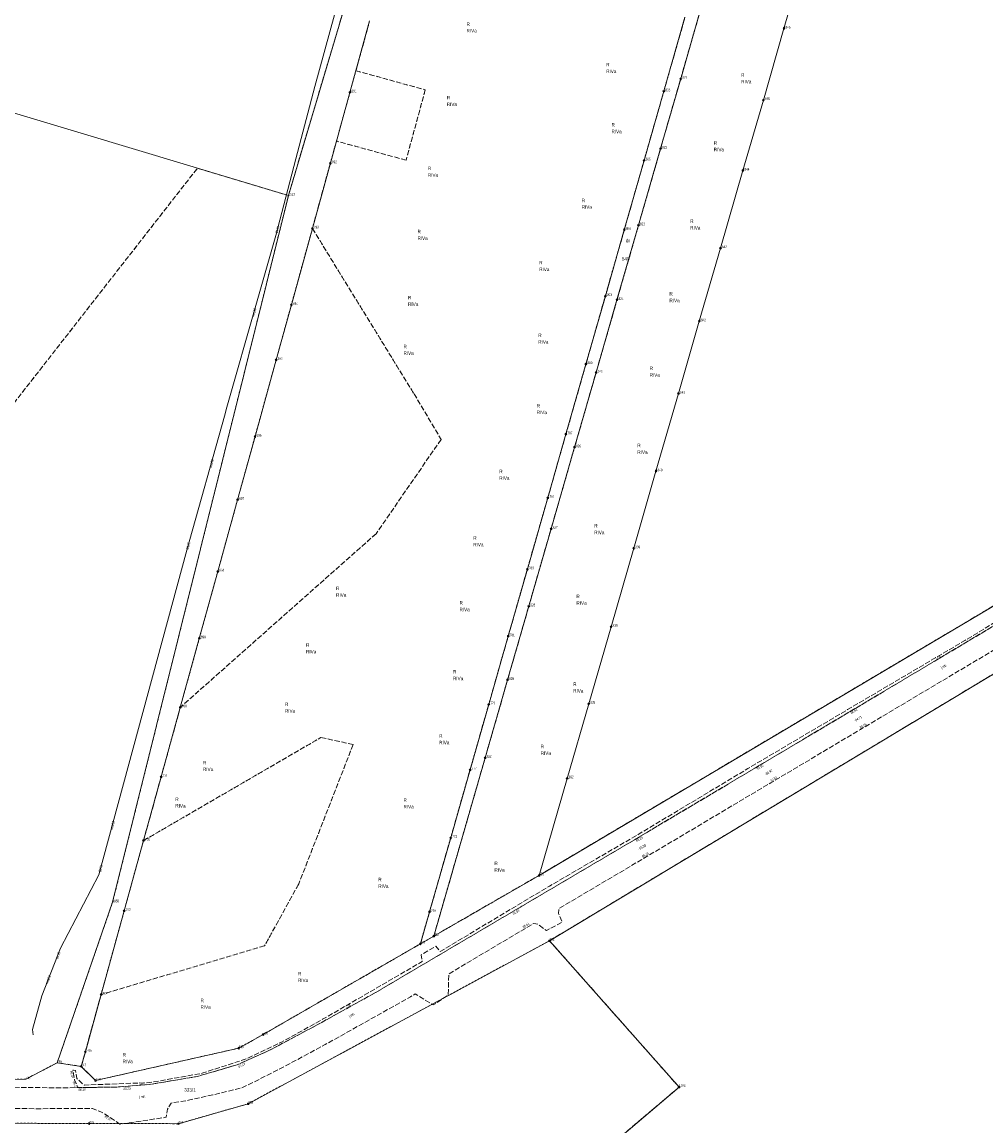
# Model space of a CAD drawing. Header units: metres. Extents: x 6524698 to 6533081, y 5883213 to 5896811.
# Tile 81 of 131: x 6527140 to 6527417, y 5892478 to 5892796. Entities that reach past the tile are written whole.
import ezdxf
from ezdxf.enums import TextEntityAlignment as Align

# ---------------------------------------------------------------- set-up
doc = ezdxf.new("R2010")
doc.units = ezdxf.units.M
for name, pattern in [('mapa zasadnicza$0$1.5_0.5', [2, 1.5, -0.5]), ('mapa zasadnicza$0$219-500', [0]), ('mapa zasadnicza$0$egkk-500', [2, 1.5, -0.5]), ('mapa zasadnicza$0$egug-500', [1, 0.5, -0.5])]:
    doc.linetypes.add(name, pattern=pattern)
for name, color, linetype in [('mapa zasadnicza$0$202-punkt graniczny', 7, 'Continuous'), ('mapa zasadnicza$0$202-punkt graniczny-Atr103', 7, 'Continuous'), ('mapa zasadnicza$0$203-punkt graniczny', 7, 'Continuous'), ('mapa zasadnicza$0$203-punkt graniczny-Atr104', 7, 'Continuous'), ('mapa zasadnicza$0$209-oznaczenie konturu klasyfikacyjnego', 7, 'Continuous'), ('mapa zasadnicza$0$210-oznaczenie konturu użytku gruntowego', 7, 'Continuous'), ('mapa zasadnicza$0$211-numer działki ewidencyjnej', 7, 'Continuous'), ('mapa zasadnicza$0$217-kontur klasyfikacyjny', 7, 'Continuous'), ('mapa zasadnicza$0$218-kontur użytku gruntowego', 7, 'Continuous'), ('mapa zasadnicza$0$219-działka ewidencyjna', 7, 'Continuous'), ('mapa zasadnicza$0$jezdnia', 7, 'Continuous'), ('mapa zasadnicza$0$jezdnia-Atr17', 7, 'Continuous'), ('mapa zasadnicza$0$pikieta sztuczna', 7, 'Continuous'), ('mapa zasadnicza$0$pikieta sztuczna-Atr2', 7, 'Continuous'), ('mapa zasadnicza$0$przewód wodociągowy', 7, 'Continuous'), ('mapa zasadnicza$0$przewód wodociągowy-Atr1', 7, 'Continuous'), ('mapa zasadnicza$0$rzędna', 7, 'Continuous'), ('mapa zasadnicza$0$rzędna-Atr2', 7, 'Continuous')]:
    doc.layers.add(name, color=color, linetype=linetype)
doc.styles.add('mapa zasadnicza$0$STANDARD', font='Working1250', dxfattribs={"width": 0.75})

# ---------------------------------------------------------------- blocks, each defined once
blk = doc.blocks.new('mapa zasadnicza$0$203')
at = {"linetype": 'Continuous', "lineweight": 0}
h = blk.add_hatch(color=0, dxfattribs=at)
edge = h.paths.add_edge_path()
edge.add_arc((0, 0), 0.045, 0, 360)
blk = doc.blocks.new('mapa zasadnicza$0$202')
at = {"color": 0, "linetype": 'Continuous', "lineweight": 0}
blk.add_circle((0, 0), 0.25, dxfattribs=at)
blk = doc.blocks.new('mapa zasadnicza$0$PW01')
at = {"linetype": 'Continuous', "lineweight": 13}
h = blk.add_hatch(color=0, dxfattribs=at)
edge = h.paths.add_edge_path()
edge.add_arc((0, 0), 0.045, 0, 360)

msp = doc.modelspace()

# ---------------------------------------------------------------- linework, layer by layer
at = {"layer": 'mapa zasadnicza$0$217-kontur klasyfikacyjny', "color": 92, "linetype": 'mapa zasadnicza$0$egkk-500', "lineweight": 18, "flags": 128}
for points in [[(6527216.76, 5892745.69), (6527257.47, 5892882.74)], [(6527335.28, 5892799.83), (6527329.36, 5892779.23)], [(6527240.07, 5892795.86), (6527236.13, 5892781.55)], [(6527324.52, 5892775.64), (6527330.58, 5892796.9)], [(6527236.13, 5892781.55), (6527256.06, 5892776.06)], [(6527329.36, 5892779.23), (6527323.58, 5892759.17)], [(6527256.06, 5892776.06), (6527250.54, 5892755.84)], [(6527318.86, 5892755.8), (6527324.52, 5892775.64)], [(6527230.56, 5892761.35), (6527228.8, 5892754.98)], [(6527250.54, 5892755.84), (6527230.56, 5892761.35)], [(6527323.58, 5892759.17), (6527317.25, 5892737.15)], [(6527109.62, 5892649.74), (6527190.64, 5892753.55)], [(6527190.64, 5892753.55), (6527216.76, 5892745.69)], [(6527228.8, 5892754.98), (6527223.64, 5892736.25)], [(6527313.17, 5892735.86), (6527318.86, 5892755.8)], [(6527223.64, 5892736.25), (6527252.81, 5892688.75)], [(6527307.74, 5892716.84), (6527313.17, 5892735.86)], [(6527317.25, 5892737.15), (6527311.07, 5892715.7)], [(6527302.16, 5892697.28), (6527307.74, 5892716.84)], [(6527311.07, 5892715.7), (6527305.08, 5892694.87)], [(6527296.41, 5892677.14), (6527302.16, 5892697.28)], [(6527305.08, 5892694.87), (6527298.9, 5892673.4)], [(6527288.71, 5892550.42), (6527525.56, 5892690.96)], [(6527252.81, 5892688.75), (6527260.59, 5892675.66)], [(6527260.59, 5892675.66), (6527241.94, 5892648.57)], [(6527291.21, 5892658.89), (6527296.41, 5892677.14)], [(6527298.9, 5892673.4), (6527292.16, 5892649.98)], [(6527285.35, 5892638.37), (6527291.21, 5892658.89)], [(6527292.16, 5892649.98), (6527285.75, 5892627.71)], [(6527241.94, 5892648.57), (6527185.72, 5892598.68)], [(6527279.85, 5892619.12), (6527285.35, 5892638.37)], [(6527285.75, 5892627.71), (6527279.67, 5892606.56)], [(6527274.27, 5892599.54), (6527279.85, 5892619.12)], [(6527430.2, 5892614.92), (6527291.7, 5892531.65)], [(6527279.67, 5892606.56), (6527273.23, 5892584.16)], [(6527185.72, 5892598.68), (6527180.23, 5892578.73)], [(6527268.91, 5892580.75), (6527274.27, 5892599.54)], [(6527175.17, 5892560.41), (6527226.1, 5892590.02)], [(6527226.1, 5892590.02), (6527235.35, 5892588.02)], [(6527235.35, 5892588.02), (6527219.71, 5892547.95)], [(6527273.23, 5892584.16), (6527258.5, 5892532.99)], [(6527263.34, 5892561.2), (6527268.91, 5892580.75)], [(6527180.23, 5892578.73), (6527175.17, 5892560.41)], [(6527257.27, 5892539.95), (6527263.34, 5892561.2)], [(6527258.5, 5892532.99), (6527288.71, 5892550.42)], [(6527219.71, 5892547.95), (6527209.93, 5892530.19)], [(6527254.64, 5892530.76), (6527257.27, 5892539.95)], [(6527291.7, 5892531.65), (6527323.88, 5892495.28)], [(6527209.93, 5892530.19), (6527162.98, 5892516.19)], [(6527209.5, 5892504.72), (6527254.64, 5892530.76)], [(6527162.98, 5892516.19), (6527158.47, 5892499.75)], [(6527202.49, 5892500.79), (6527209.5, 5892504.72)], [(6527158.47, 5892499.75), (6527157.3, 5892495.57)], [(6527161.41, 5892491.51), (6527202.49, 5892500.79)], [(6527157.3, 5892495.57), (6527161.41, 5892491.51)], [(6527323.88, 5892495.28), (6527328.9, 5892489.61)], [(6527328.9, 5892489.61), (6527247.69, 5892420.55)]]:
    msp.add_lwpolyline(points, dxfattribs=at)
at = {"layer": 'mapa zasadnicza$0$218-kontur użytku gruntowego', "color": 3, "linetype": 'mapa zasadnicza$0$egug-500', "lineweight": 18, "flags": 128}
for points in [[(6527216.76, 5892745.69), (6527257.47, 5892882.74)], [(6527329.36, 5892779.23), (6527335.28, 5892799.83)], [(6527236.13, 5892781.55), (6527240.07, 5892795.86)], [(6527330.58, 5892796.9), (6527324.52, 5892775.64)], [(6527234.42, 5892775.33), (6527236.13, 5892781.55)], [(6527236.13, 5892781.55), (6527256.06, 5892776.06)], [(6527323.58, 5892759.17), (6527329.36, 5892779.23)], [(6527256.06, 5892776.06), (6527250.54, 5892755.84)], [(6527324.52, 5892775.64), (6527318.86, 5892755.8)], [(6527230.56, 5892761.35), (6527234.42, 5892775.33)], [(6527228.8, 5892754.98), (6527230.56, 5892761.35)], [(6527250.54, 5892755.84), (6527230.56, 5892761.35)], [(6527317.25, 5892737.15), (6527323.58, 5892759.17)], [(6527109.62, 5892649.74), (6527190.64, 5892753.55)], [(6527190.64, 5892753.55), (6527216.76, 5892745.69)], [(6527223.64, 5892736.25), (6527228.8, 5892754.98)], [(6527318.86, 5892755.8), (6527313.17, 5892735.86)], [(6527216.76, 5892745.69), (6527179.12, 5892594.32)], [(6527217.6, 5892714.3), (6527223.64, 5892736.25)], [(6527223.64, 5892736.25), (6527252.81, 5892688.75)], [(6527313.17, 5892735.86), (6527307.74, 5892716.84)], [(6527311.07, 5892715.7), (6527317.25, 5892737.15)], [(6527307.74, 5892716.84), (6527302.16, 5892697.28)], [(6527305.08, 5892694.87), (6527311.07, 5892715.7)], [(6527213.24, 5892698.5), (6527217.6, 5892714.3)], [(6527207.17, 5892676.47), (6527213.24, 5892698.5)], [(6527302.16, 5892697.28), (6527296.41, 5892677.14)], [(6527298.9, 5892673.4), (6527305.08, 5892694.87)], [(6527288.71, 5892550.42), (6527525.56, 5892690.96)], [(6527252.81, 5892688.75), (6527260.59, 5892675.66)], [(6527202.17, 5892658.33), (6527207.17, 5892676.47)], [(6527260.59, 5892675.66), (6527241.94, 5892648.57)], [(6527296.41, 5892677.14), (6527291.21, 5892658.89)], [(6527292.16, 5892649.98), (6527298.9, 5892673.4)], [(6527196.49, 5892637.73), (6527202.17, 5892658.33)], [(6527291.21, 5892658.89), (6527285.35, 5892638.37)], [(6527285.75, 5892627.71), (6527292.16, 5892649.98)], [(6527241.94, 5892648.57), (6527185.72, 5892598.68)], [(6527191.19, 5892618.51), (6527196.49, 5892637.73)], [(6527285.35, 5892638.37), (6527279.85, 5892619.12)], [(6527279.67, 5892606.56), (6527285.75, 5892627.71)], [(6527185.72, 5892598.68), (6527191.19, 5892618.51)], [(6527279.85, 5892619.12), (6527274.27, 5892599.54)], [(6527430.2, 5892614.92), (6527291.7, 5892531.65)], [(6527273.23, 5892584.16), (6527279.67, 5892606.56)], [(6527180.23, 5892578.73), (6527185.72, 5892598.68)], [(6527274.27, 5892599.54), (6527268.91, 5892580.75)], [(6527179.12, 5892594.32), (6527166.28, 5892542.68)], [(6527175.17, 5892560.41), (6527226.1, 5892590.02)], [(6527226.1, 5892590.02), (6527235.35, 5892588.02)], [(6527235.35, 5892588.02), (6527219.71, 5892547.95)], [(6527258.5, 5892532.99), (6527273.23, 5892584.16)], [(6527268.91, 5892580.75), (6527263.34, 5892561.2)], [(6527175.17, 5892560.41), (6527180.23, 5892578.73)], [(6527169.6, 5892540.22), (6527175.17, 5892560.41)], [(6527263.34, 5892561.2), (6527257.27, 5892539.95)], [(6527258.5, 5892532.99), (6527288.71, 5892550.42)], [(6527219.71, 5892547.95), (6527209.93, 5892530.19)], [(6527166.28, 5892542.68), (6527150.39, 5892496.6)], [(6527162.98, 5892516.19), (6527169.6, 5892540.22)], [(6527257.27, 5892539.95), (6527254.64, 5892530.76)], [(6527205.22, 5892484.83), (6527291.7, 5892531.65)], [(6527254.64, 5892530.76), (6527258.5, 5892532.99)], [(6527291.7, 5892531.65), (6527323.88, 5892495.28)], [(6527209.93, 5892530.19), (6527162.98, 5892516.19)], [(6527209.5, 5892504.72), (6527254.64, 5892530.76)], [(6527158.47, 5892499.75), (6527162.98, 5892516.19)], [(6527202.49, 5892500.79), (6527209.5, 5892504.72)], [(6527157.3, 5892495.57), (6527158.47, 5892499.75)], [(6527161.41, 5892491.51), (6527202.49, 5892500.79)], [(6527150.39, 5892496.6), (6527141.36, 5892491.89)], [(6527150.39, 5892496.6), (6527157.3, 5892495.57)], [(6527157.3, 5892495.57), (6527161.41, 5892491.51)], [(6527323.88, 5892495.28), (6527328.9, 5892489.61)], [(6527141.36, 5892491.89), (6527110.66, 5892491.63)], [(6527328.9, 5892489.61), (6527247.69, 5892420.55)], [(6527185.19, 5892479.1), (6527205.22, 5892484.83)], [(6527129.83, 5892479.26), (6527159.53, 5892479.14)], [(6527159.53, 5892479.14), (6527185.19, 5892479.1)]]:
    msp.add_lwpolyline(points, dxfattribs=at)
at = {"layer": 'mapa zasadnicza$0$219-działka ewidencyjna', "color": 7, "linetype": 'mapa zasadnicza$0$219-500', "lineweight": 18, "flags": 128}
for points in [[(6527216.76, 5892745.69), (6527290.52, 5892994.02)], [(6527359.01, 5892793.67), (6527365.16, 5892814.9)], [(6527335.28, 5892799.83), (6527329.36, 5892779.23)], [(6527240.07, 5892795.86), (6527234.42, 5892775.33)], [(6527324.52, 5892775.64), (6527330.58, 5892796.9)], [(6527054.7, 5892794.46), (6527216.76, 5892745.69)], [(6527353.09, 5892773.12), (6527359.01, 5892793.67)], [(6527329.36, 5892779.23), (6527323.58, 5892759.17)], [(6527318.86, 5892755.8), (6527324.52, 5892775.64)], [(6527234.42, 5892775.33), (6527228.8, 5892754.98)], [(6527347.22, 5892752.88), (6527353.09, 5892773.12)], [(6527323.58, 5892759.17), (6527317.25, 5892737.15)], [(6527228.8, 5892754.98), (6527223.64, 5892736.25)], [(6527313.17, 5892735.86), (6527318.86, 5892755.8)], [(6527288.71, 5892550.42), (6527630.14, 5892753.01)], [(6527340.78, 5892730.6), (6527347.22, 5892752.88)], [(6527216.76, 5892745.69), (6527166.28, 5892542.68)], [(6527223.64, 5892736.25), (6527217.6, 5892714.3)], [(6527307.74, 5892716.84), (6527313.17, 5892735.86)], [(6527317.25, 5892737.15), (6527311.07, 5892715.7)], [(6527334.71, 5892709.57), (6527340.78, 5892730.6)], [(6527302.16, 5892697.28), (6527307.74, 5892716.84)], [(6527311.07, 5892715.7), (6527305.08, 5892694.87)], [(6527217.6, 5892714.3), (6527213.24, 5892698.5)], [(6527328.71, 5892688.81), (6527334.71, 5892709.57)], [(6527213.24, 5892698.5), (6527207.17, 5892676.47)], [(6527296.41, 5892677.14), (6527302.16, 5892697.28)], [(6527305.08, 5892694.87), (6527298.9, 5892673.4)], [(6527322.27, 5892666.52), (6527328.71, 5892688.81)], [(6527207.17, 5892676.47), (6527202.17, 5892658.33)], [(6527291.21, 5892658.89), (6527296.41, 5892677.14)], [(6527298.9, 5892673.4), (6527292.16, 5892649.98)], [(6527315.87, 5892644.4), (6527322.27, 5892666.52)], [(6527202.17, 5892658.33), (6527196.49, 5892637.73)], [(6527285.35, 5892638.37), (6527291.21, 5892658.89)], [(6527292.16, 5892649.98), (6527285.75, 5892627.71)], [(6527486.11, 5892648.54), (6527291.7, 5892531.65)], [(6527309.37, 5892621.84), (6527315.87, 5892644.4)], [(6527196.49, 5892637.73), (6527191.19, 5892618.51)], [(6527279.85, 5892619.12), (6527285.35, 5892638.37)], [(6527285.75, 5892627.71), (6527279.67, 5892606.56)], [(6527302.97, 5892599.74), (6527309.37, 5892621.84)], [(6527191.19, 5892618.51), (6527185.72, 5892598.68)], [(6527274.27, 5892599.54), (6527279.85, 5892619.12)], [(6527279.67, 5892606.56), (6527273.23, 5892584.16)], [(6527185.72, 5892598.68), (6527180.23, 5892578.73)], [(6527268.91, 5892580.75), (6527274.27, 5892599.54)], [(6527296.77, 5892578.29), (6527302.97, 5892599.74)], [(6527258.5, 5892532.99), (6527273.23, 5892584.16)], [(6527263.34, 5892561.2), (6527268.91, 5892580.75)], [(6527180.23, 5892578.73), (6527175.17, 5892560.41)], [(6527288.71, 5892550.42), (6527296.77, 5892578.29)], [(6527175.17, 5892560.41), (6527169.6, 5892540.22)], [(6527257.27, 5892539.95), (6527263.34, 5892561.2)], [(6527258.5, 5892532.99), (6527288.71, 5892550.42)], [(6527150.39, 5892496.6), (6527166.28, 5892542.68)], [(6527169.6, 5892540.22), (6527162.98, 5892516.19)], [(6527254.64, 5892530.76), (6527257.27, 5892539.95)], [(6527291.7, 5892531.65), (6527205.22, 5892484.83)], [(6527254.64, 5892530.76), (6527258.5, 5892532.99)], [(6527291.7, 5892531.65), (6527328.9, 5892489.61)], [(6527209.5, 5892504.72), (6527254.64, 5892530.76)], [(6527162.98, 5892516.19), (6527158.47, 5892499.75)], [(6527202.49, 5892500.79), (6527209.5, 5892504.72)], [(6527157.3, 5892495.57), (6527158.47, 5892499.75)], [(6527161.41, 5892491.51), (6527202.49, 5892500.79)], [(6527141.36, 5892491.89), (6527150.39, 5892496.6)], [(6527150.39, 5892496.6), (6527157.3, 5892495.57)], [(6527157.3, 5892495.57), (6527161.41, 5892491.51)], [(6527110.66, 5892491.63), (6527141.36, 5892491.89)], [(6527247.69, 5892420.55), (6527328.9, 5892489.61)], [(6527205.22, 5892484.83), (6527185.19, 5892479.1)], [(6527159.53, 5892479.14), (6527129.83, 5892479.26)], [(6527185.19, 5892479.1), (6527159.53, 5892479.14)]]:
    msp.add_lwpolyline(points, dxfattribs=at)
at = {"layer": 'mapa zasadnicza$0$jezdnia', "color": 7, "linetype": 'mapa zasadnicza$0$1.5_0.5', "lineweight": 18, "flags": 128}
for points in [[(6528098.78, 5893023.81), (6528064.84, 5893003.28), (6528053.53, 5892996.56), (6528040.45, 5892988.63), (6527988.61, 5892957.66), (6527945.05, 5892931.59), (6527930.8, 5892923.14), (6527898.71, 5892903.85), (6527899.4, 5892899.83), (6527896.22, 5892898.17), (6527894.92, 5892899.78), (6527893.6, 5892900.76), (6527864.38, 5892883.23), (6527859.23, 5892880.15), (6527819.97, 5892856.52), (6527769.56, 5892826.1), (6527704.94, 5892787.05), (6527635.3, 5892745.1), (6527586.51, 5892715.81), (6527544.12, 5892690.36), (6527544.25, 5892687.05), (6527545.8, 5892684.1), (6527541.49, 5892681.49), (6527539.36, 5892684.96), (6527537.08, 5892686.13), (6527529.82, 5892681.73), (6527498.83, 5892662.96), (6527451.9, 5892634.74), (6527427.47, 5892620.04), (6527381.01, 5892592.37), (6527355.24, 5892577.01), (6527318.31, 5892555.06), (6527294.46, 5892540.92), (6527294.32, 5892539.45), (6527295.38, 5892537.02), (6527290.83, 5892534.57), (6527288.41, 5892536.36), (6527287.16, 5892536.61), (6527262.8, 5892522.14), (6527262.65, 5892516.06), (6527258.33, 5892513.19), (6527253.15, 5892516.35), (6527251.84, 5892515.55), (6527245.68, 5892512.1), (6527227.34, 5892501.83), (6527214.89, 5892495.14), (6527208.7, 5892491.99), (6527203.32, 5892489.36), (6527195.06, 5892487.39), (6527188.07, 5892485.82), (6527183.09, 5892485.01), (6527182.01, 5892483.25), (6527181.68, 5892480.94), (6527168.37, 5892478.95), (6527166.73, 5892480.15), (6527165.03, 5892481.26), (6527162.93, 5892482.54), (6527160.53, 5892483.43), (6527144.38, 5892483.41), (6527141.46, 5892483.42), (6527139.43, 5892483.44), (6527132.06, 5892483.48), (6527122.38, 5892483.41), (6527118.44, 5892483.39), (6527117.38, 5892483.34), (6527111.65, 5892483.38), (6527089.38, 5892483.28), (6527088.36, 5892483.26), (6527084.9, 5892483.02), (6527080.38, 5892482.36), (6527074.57, 5892481.04), (6527069.81, 5892479.77), (6527069.66, 5892479.72), (6527066.42, 5892478.58), (6527060.45, 5892476.17), (6527055.02, 5892473.37), (6527049.77, 5892470.41), (6527039.45, 5892464.14), (6527025.83, 5892455.77), (6527019.68, 5892452.39), (6527007.24, 5892446.55), (6526997.05, 5892442.33), (6526988.7, 5892438.82), (6526987.78, 5892438.59), (6526986.74, 5892438.6), (6526984.76, 5892438.78), (6526981.8, 5892439.29), (6526981.81, 5892447.53), (6526987.84, 5892448.38), (6526989.58, 5892448.73), (6526994.78, 5892449.7), (6527002.89, 5892451.78), (6527006.08, 5892452.91), (6527009.08, 5892453.96), (6527014.6, 5892456.49), (6527016.35, 5892457.39), (6527021.63, 5892460.22), (6527025.92, 5892462.83), (6527037.82, 5892470.13), (6527045.51, 5892474.71), (6527049.02, 5892476.74), (6527053.77, 5892479.33), (6527060.17, 5892482.29), (6527066.08, 5892484.55), (6527074.31, 5892486.95), (6527079.11, 5892488.02), (6527085.39, 5892488.85), (6527090.38, 5892489.31), (6527098.04, 5892489.97), (6527099.85, 5892490.63), (6527101.56, 5892492.03), (6527102.29, 5892493.07), (6527109.3, 5892492.76), (6527111.93, 5892489.74), (6527125.67, 5892489.64), (6527126.23, 5892491.34), (6527126.41, 5892495.28), (6527130.32, 5892495.4), (6527130.7, 5892493.57), (6527131.22, 5892491.09), (6527131.91, 5892489.63), (6527144.15, 5892489.48), (6527144.29, 5892489.47), (6527150.78, 5892489.39), (6527156.38, 5892489.46), (6527167.72, 5892489.63), (6527177.02, 5892490.38), (6527190.66, 5892492.68), (6527202.01, 5892496), (6527211.16, 5892500.09), (6527224.33, 5892507.11), (6527241.8, 5892516.78), (6527283.75, 5892541.56), (6527316.15, 5892560.68), (6527350.83, 5892581.33), (6527377.82, 5892597.39), (6527416.92, 5892620.72), (6527450.2, 5892640.59), (6527484.3, 5892661.06), (6527496.63, 5892668.55), (6527522.85, 5892684.32), (6527583.54, 5892720.92), (6527631.82, 5892749.94), (6527701.85, 5892791.98), (6527766.34, 5892831.16), (6527816.81, 5892861.57), (6527855.88, 5892885.05), (6527864.57, 5892890.35), (6527927.18, 5892927.82), (6527941.82, 5892936.58), (6527977.56, 5892958), (6527985.05, 5892962.47), (6528030.97, 5892989.92), (6528031.39, 5892991.79), (6528030.22, 5892994.47), (6528034.17, 5892997.12), (6528035.88, 5892994.93), (6528037.89, 5892994.11), (6528050.04, 5893001.37), (6528061.65, 5893008.3), (6528095.78, 5893028.96), (6528115.4, 5893040.61), (6528116.33, 5893041.19), (6528118.03, 5893035.29), (6528117.26, 5893034.77)], [(6527855.37, 5892885.81), (6527863.88, 5892891.04), (6527916.82, 5892922.52), (6527921.86, 5892925.61), (6527940.11, 5892936.34), (6527977.69, 5892959.07), (6527977.56, 5892958), (6527941.82, 5892936.58), (6527927.18, 5892927.82), (6527864.57, 5892890.35), (6527855.88, 5892885.05), (6527816.81, 5892861.57), (6527766.34, 5892831.16), (6527701.85, 5892791.98), (6527631.82, 5892749.94), (6527583.54, 5892720.92), (6527522.85, 5892684.32), (6527496.63, 5892668.55), (6527484.3, 5892661.06), (6527450.2, 5892640.59), (6527416.92, 5892620.72), (6527377.82, 5892597.39), (6527350.83, 5892581.33), (6527316.15, 5892560.68), (6527283.75, 5892541.56), (6527241.8, 5892516.78), (6527224.33, 5892507.11), (6527211.16, 5892500.09), (6527202.01, 5892496), (6527190.66, 5892492.68), (6527177.02, 5892490.38), (6527167.72, 5892489.63), (6527156.38, 5892489.46), (6527155.4, 5892491.57), (6527154.95, 5892493.93), (6527154.86, 5892494.49), (6527155.03, 5892494.48), (6527155.63, 5892494.41), (6527156.04, 5892492.1), (6527157.77, 5892490.44), (6527158.25, 5892490.19), (6527176.9, 5892490.89), (6527191.97, 5892493.58), (6527204.67, 5892497.71), (6527214.75, 5892502.49), (6527226.59, 5892509.08), (6527254.64, 5892525.38), (6527255.19, 5892525.67), (6527254.84, 5892527.61), (6527259.05, 5892530.05), (6527260.34, 5892528.55), (6527291.69, 5892547.36), (6527316.89, 5892562.01), (6527348.68, 5892581.12), (6527377.27, 5892598.03), (6527411.13, 5892618), (6527452, 5892642.71), (6527481.68, 5892660.65), (6527486.11, 5892663.43), (6527497.33, 5892670.04), (6527516.04, 5892681.59), (6527631.23, 5892750.79), (6527695.14, 5892788.84), (6527701.56, 5892792.77), (6527710.99, 5892798.58), (6527765.9, 5892831.81), (6527778.41, 5892839.39), (6527803.46, 5892854.56), (6527816.43, 5892862.29)]]:
    msp.add_lwpolyline(points, close=True, dxfattribs=at)
at = {"layer": 'mapa zasadnicza$0$przewód wodociągowy', "color": 5, "linetype": 'Continuous', "lineweight": 18, "flags": 128}
msp.add_lwpolyline([(6527337.3, 5893123.44), (6527332.46, 5893107.29), (6527328.98, 5893093.73), (6527314.77, 5893097.21), (6527311.01, 5893083.59), (6527276.28, 5892963.06), (6527253.62, 5892883.41), (6527241.89, 5892841.09), (6527238.6, 5892829.07), (6527224.36, 5892776.98), (6527218.91, 5892756.24), (6527213.17, 5892734.26), (6527207.63, 5892714.8), (6527199.13, 5892684.89), (6527198.45, 5892682.28), (6527187.64, 5892643.87), (6527162.38, 5892550.58), (6527151.36, 5892529.5), (6527145.95, 5892515.82), (6527143.31, 5892506.11), (6527143.48, 5892504.6)], dxfattribs=at)

# ---------------------------------------------------------------- block references
at = {"layer": 'mapa zasadnicza$0$202-punkt graniczny', "color": 7, "linetype": 'Continuous', "lineweight": 18}
for p in [(6527359.01, 5892793.67), (6527329.36, 5892779.23), (6527234.42, 5892775.33), (6527324.52, 5892775.64), (6527353.09, 5892773.12), (6527323.58, 5892759.17), (6527228.8, 5892754.98), (6527318.86, 5892755.8), (6527347.22, 5892752.88), (6527223.64, 5892736.25), (6527313.17, 5892735.86), (6527317.25, 5892737.15), (6527340.78, 5892730.6), (6527307.74, 5892716.84), (6527311.07, 5892715.7), (6527217.6, 5892714.3), (6527334.71, 5892709.57), (6527213.24, 5892698.5), (6527302.16, 5892697.28), (6527305.08, 5892694.87), (6527328.71, 5892688.81), (6527296.41, 5892677.14), (6527207.17, 5892676.47), (6527298.9, 5892673.4), (6527322.27, 5892666.52), (6527202.17, 5892658.33), (6527291.21, 5892658.89), (6527292.16, 5892649.98), (6527315.87, 5892644.4), (6527196.49, 5892637.73), (6527285.35, 5892638.37), (6527285.75, 5892627.71), (6527309.37, 5892621.84), (6527191.19, 5892618.51), (6527279.85, 5892619.12), (6527279.67, 5892606.56), (6527185.72, 5892598.68), (6527274.27, 5892599.54), (6527302.97, 5892599.74), (6527273.23, 5892584.16), (6527180.23, 5892578.73), (6527268.91, 5892580.75), (6527296.77, 5892578.29), (6527175.17, 5892560.41), (6527263.34, 5892561.2), (6527288.71, 5892550.42), (6527169.6, 5892540.22), (6527257.27, 5892539.95), (6527258.5, 5892532.99), (6527291.7, 5892531.65), (6527254.64, 5892530.76), (6527162.98, 5892516.19), (6527209.5, 5892504.72), (6527158.47, 5892499.75), (6527202.49, 5892500.79), (6527157.3, 5892495.57), (6527161.41, 5892491.51), (6527328.9, 5892489.61), (6527205.22, 5892484.83), (6527159.53, 5892479.14), (6527185.19, 5892479.1)]:
    msp.add_blockref('mapa zasadnicza$0$202', p, dxfattribs=at)
at = {"layer": 'mapa zasadnicza$0$203-punkt graniczny', "color": 7, "linetype": 'Continuous', "lineweight": 18}
for p in [(6527216.76, 5892745.69), (6527166.28, 5892542.68), (6527150.39, 5892496.6), (6527141.36, 5892491.89)]:
    msp.add_blockref('mapa zasadnicza$0$203', p, dxfattribs=at)
at = {"layer": 'mapa zasadnicza$0$pikieta sztuczna', "color": 7, "linetype": 'Continuous', "lineweight": 13}
for p in [(6527416.92, 5892620.72), (6527377.82, 5892597.39), (6527379.33, 5892594.82), (6527380.87, 5892592.3), (6527350.83, 5892581.33), (6527353.63, 5892579.33), (6527355.24, 5892577.01), (6527316.15, 5892560.68), (6527317.23, 5892557.96), (6527318.31, 5892555.06), (6527283.75, 5892541.56), (6527287.16, 5892536.61), (6527154.95, 5892493.93), (6527202.01, 5892496), (6527155.4, 5892491.57), (6527156.4, 5892489.46), (6527167.72, 5892489.63), (6527166.73, 5892480.15)]:
    msp.add_blockref('mapa zasadnicza$0$PW01', p, dxfattribs=at)
at = {"layer": 'mapa zasadnicza$0$rzędna', "color": 5, "linetype": 'Continuous', "lineweight": 18}
for p, rotation in [((6527213.17, 5892734.26), 0.05099999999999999), ((6527187.64, 5892643.87), 0.05300000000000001), ((6527162.38, 5892550.58), 0.035)]:
    msp.add_blockref('mapa zasadnicza$0$PW01', p, dxfattribs=dict(at, rotation=rotation))
msp.add_blockref('mapa zasadnicza$0$PW01', (6527151.36, 5892529.5), dxfattribs=at)

# ---------------------------------------------------------------- texts
at = {"layer": 'mapa zasadnicza$0$202-punkt graniczny-Atr103', "color": 7, "style": 'mapa zasadnicza$0$STANDARD', "width": 0.667}
for s, p in [('1846', (6527359.01, 5892793.67)), ('1821', (6527329.36, 5892779.23)), ('1691', (6527234.42, 5892775.33)), ('1806', (6527324.52, 5892775.64)), ('1845', (6527353.09, 5892773.12)), ('1822', (6527323.58, 5892759.17)), ('1805', (6527318.86, 5892755.8)), ('1692', (6527228.8, 5892754.98)), ('1844', (6527347.22, 5892752.88)), ('1823', (6527317.25, 5892737.15)), ('1693', (6527223.64, 5892736.25)), ('1804', (6527313.17, 5892735.86)), ('1843', (6527340.78, 5892730.6)), ('1803', (6527307.74, 5892716.84)), ('1824', (6527311.07, 5892715.7)), ('1694', (6527217.6, 5892714.3)), ('1842', (6527334.71, 5892709.57)), ('1695', (6527213.24, 5892698.5)), ('1800', (6527302.16, 5892697.28)), ('1825', (6527305.08, 5892694.87)), ('1841', (6527328.71, 5892688.81)), ('1696', (6527207.17, 5892676.47)), ('1787', (6527296.41, 5892677.14)), ('1826', (6527298.9, 5892673.4)), ('1840', (6527322.27, 5892666.52)), ('1697', (6527202.17, 5892658.33)), ('1785', (6527291.21, 5892658.89)), ('1827', (6527292.16, 5892649.98)), ('1839', (6527315.87, 5892644.4)), ('1698', (6527196.49, 5892637.73)), ('1783', (6527285.35, 5892638.37)), ('1828', (6527285.75, 5892627.71)), ('1838', (6527309.37, 5892621.84)), ('1699', (6527191.19, 5892618.51)), ('1781', (6527279.85, 5892619.12)), ('1829', (6527279.67, 5892606.56)), ('1700', (6527185.72, 5892598.68)), ('1779', (6527274.27, 5892599.54)), ('1835', (6527302.97, 5892599.74)), ('1830', (6527273.23, 5892584.16)), ('1701', (6527180.23, 5892578.73)), ('1777', (6527268.91, 5892580.75)), ('1832', (6527296.77, 5892578.29)), ('1702', (6527175.17, 5892560.41)), ('1772', (6527263.34, 5892561.2)), ('753', (6527288.71, 5892550.42)), ('1703', (6527169.6, 5892540.22)), ('1769', (6527257.27, 5892539.95)), ('751', (6527254.64, 5892530.76)), ('752', (6527258.5, 5892532.99)), ('762', (6527291.7, 5892531.65)), ('1704', (6527162.98, 5892516.19)), ('750', (6527209.5, 5892504.72)), ('1705', (6527158.47, 5892499.75)), ('749', (6527202.49, 5892500.79)), ('747', (6527157.3, 5892495.57)), ('748', (6527161.41, 5892491.51)), ('1760', (6527328.9, 5892489.61)), ('763', (6527205.22, 5892484.83)), ('765', (6527159.53, 5892479.14)), ('764', (6527185.19, 5892479.1))]:
    msp.add_text(s, height=0.75, dxfattribs=at).set_placement(p)
at = {"layer": 'mapa zasadnicza$0$203-punkt graniczny-Atr104', "color": 7, "style": 'mapa zasadnicza$0$STANDARD', "width": 0.667}
for s, p in [('1613', (6527216.76, 5892745.69)), ('9958', (6527166.28, 5892542.68)), ('746', (6527150.39, 5892496.6)), ('745', (6527141.36, 5892491.89))]:
    msp.add_text(s, height=0.75, dxfattribs=at).set_placement(p)
at = {"layer": 'mapa zasadnicza$0$209-oznaczenie konturu klasyfikacyjnego', "color": 3, "linetype": 'Continuous', "lineweight": 18, "style": 'mapa zasadnicza$0$STANDARD', "width": 0.79}
for p in [(6527267.89, 5892793.54), (6527307.98, 5892781.89), (6527346.71, 5892778.91), (6527262.21, 5892772.41), (6527309.49, 5892764.6), (6527338.86, 5892759.41), (6527256.79, 5892752.09), (6527300.94, 5892742.89), (6527332.09, 5892736.93), (6527253.81, 5892733.95), (6527288.75, 5892725.01), (6527326.13, 5892716.07), (6527251.1, 5892714.99), (6527288.48, 5892704.15), (6527249.79, 5892700.93), (6527320.44, 5892694.67), (6527288.01, 5892683.91), (6527316.91, 5892672.5), (6527277.29, 5892665.04), (6527304.55, 5892649.42), (6527269.83, 5892645.93), (6527230.45, 5892631.48), (6527265.87, 5892627.29), (6527299.43, 5892629.15), (6527221.82, 5892615.17), (6527264, 5892607.48), (6527298.5, 5892603.93), (6527215.76, 5892598.16), (6527260.04, 5892589.07), (6527289.17, 5892586.04), (6527192.23, 5892581.38), (6527184.3, 5892570.89), (6527249.79, 5892570.66), (6527275.89, 5892552.48), (6527242.56, 5892547.82), (6527219.49, 5892520.79), (6527191.53, 5892513.09), (6527169.16, 5892497.48)]:
    msp.add_text('RIVa', height=1, dxfattribs=at).set_placement(p, align=Align.TOP_LEFT)
at = {"layer": 'mapa zasadnicza$0$210-oznaczenie konturu użytku gruntowego', "color": 3, "linetype": 'Continuous', "lineweight": 18, "style": 'mapa zasadnicza$0$STANDARD', "width": 0.79}
for s, p in [('R', (6527267.89, 5892794.44)), ('R', (6527307.98, 5892782.79)), ('R', (6527346.71, 5892779.81)), ('R', (6527262.21, 5892773.31)), ('R', (6527309.49, 5892765.5)), ('R', (6527338.86, 5892760.31)), ('R', (6527256.79, 5892752.99)), ('R', (6527300.94, 5892743.79)), ('R', (6527332.09, 5892737.83)), ('R', (6527253.81, 5892734.85)), ('dr', (6527313.63, 5892732.27)), ('R', (6527288.75, 5892725.91)), ('R', (6527251.1, 5892715.89)), ('R', (6527326.13, 5892716.97)), ('R', (6527288.48, 5892705.05)), ('R', (6527249.79, 5892701.83)), ('R', (6527320.44, 5892695.57)), ('R', (6527288.01, 5892684.81)), ('R', (6527316.91, 5892673.4)), ('R', (6527277.29, 5892665.94)), ('R', (6527304.55, 5892650.32)), ('R', (6527269.83, 5892646.83)), ('R', (6527230.45, 5892632.38)), ('R', (6527299.43, 5892630.05)), ('R', (6527265.87, 5892628.19)), ('R', (6527221.82, 5892616.07)), ('R', (6527264, 5892608.38)), ('R', (6527298.5, 5892604.83)), ('R', (6527215.76, 5892599.06)), ('R', (6527260.04, 5892589.97)), ('R', (6527289.17, 5892586.94)), ('R', (6527192.23, 5892582.28)), ('R', (6527184.3, 5892571.79)), ('R', (6527249.79, 5892571.56)), ('R', (6527275.89, 5892553.38)), ('R', (6527242.56, 5892548.72)), ('R', (6527219.49, 5892521.69)), ('R', (6527191.53, 5892513.99)), ('R', (6527169.16, 5892498.38))]:
    msp.add_text(s, height=1, dxfattribs=at).set_placement(p)
at = {"layer": 'mapa zasadnicza$0$211-numer działki ewidencyjnej', "color": 7, "linetype": 'Continuous', "lineweight": 18, "style": 'mapa zasadnicza$0$STANDARD', "width": 0.79}
msp.add_text('540', height=1, dxfattribs=at).set_placement((6527312.49, 5892727.04))
msp.add_text('333/1', height=1, dxfattribs=at).set_placement((6527186.86, 5892489.31), align=Align.TOP_LEFT)
at = {"layer": 'mapa zasadnicza$0$jezdnia-Atr17', "color": 7, "style": 'mapa zasadnicza$0$STANDARD', "width": 0.667}
for s, rotation, p in [('j.zw.', 31.209, (6527402.8, 5892612.37)), ('j.mb.', 30.776, (6527404.33, 5892609.68)), ('j.zw.', 29.698, (6527233.38, 5892512.28)), ('j.mb.', 28.965, (6527234.37, 5892509.53)), ('j.zw.', 4.262, (6527173.9, 5892490.26)), ('j.mb.', 4.611, (6527174.05, 5892486.43))]:
    msp.add_text(s, height=0.75, rotation=rotation, dxfattribs=at).set_placement(p)
at = {"layer": 'mapa zasadnicza$0$pikieta sztuczna-Atr2', "color": 7, "style": 'mapa zasadnicza$0$STANDARD', "width": 0.667}
for s, rotation, p in [('84.65', 30.823, (6527378.35, 5892596.7)), ('84.71', 30.776, (6527379.7, 5892594.6)), ('84.66', 30.776, (6527381.04, 5892592.51)), ('84.90', 30.754, (6527351.42, 5892580.66)), ('84.97', 30.796, (6527354.05, 5892579.2)), ('84.93', 30.796, (6527355.36, 5892577.26)), ('85.29', 30.771, (6527316.77, 5892559.98)), ('85.38', 30.725, (6527317.73, 5892557.79)), ('85.35', 30.725, (6527318.54, 5892555.49)), ('85.55', 28.483, (6527281.35, 5892539.07)), ('85.61', 33.778, (6527284.31, 5892535.16)), ('86.19', 27.809, (6527202.59, 5892495.13)), ('86.30', 1.208, (6527156.47, 5892488.48)), ('86.23', 4.961, (6527169.44, 5892488.72)), ('86.20', -32.392, (6527163.88, 5892481.04))]:
    msp.add_text(s, height=0.75, rotation=rotation, dxfattribs=at).set_placement(p)
for s, rotation, p in [('86.34', 279.102, (6527154.88, 5892494.35)), ('86.27', 294.912, (6527155.49, 5892491.37))]:
    msp.add_text(s, height=0.75, rotation=rotation, dxfattribs=at).set_placement(p, align=Align.TOP_LEFT)
at = {"layer": 'mapa zasadnicza$0$przewód wodociągowy-Atr1', "color": 5, "style": 'mapa zasadnicza$0$STANDARD', "width": 0.667}
for rotation, p in [(74.136, (6527206.53, 5892710.92)), (74.281, (6527194.3, 5892667.54)), (74.849, (6527165.91, 5892563.64)), (68.423, (6527147.35, 5892519.36))]:
    msp.add_text('wo110', height=0.75, rotation=rotation, dxfattribs=at).set_placement(p, align=Align.MIDDLE_LEFT)
at = {"layer": 'mapa zasadnicza$0$rzędna-Atr2', "color": 5, "style": 'mapa zasadnicza$0$STANDARD', "width": 0.667}
for s, rotation, p in [('84.79', 75.322, (6527213.35, 5892734.95)), ('84.82', 74.282, (6527187.7, 5892644.1)), ('83.78', 74.769, (6527162.61, 5892551.42)), ('84.09', 71.008, (6527150.3, 5892526.43))]:
    msp.add_text(s, height=0.75, rotation=rotation, dxfattribs=at).set_placement(p, align=Align.MIDDLE_LEFT)

doc.saveas('drawing.dxf')
